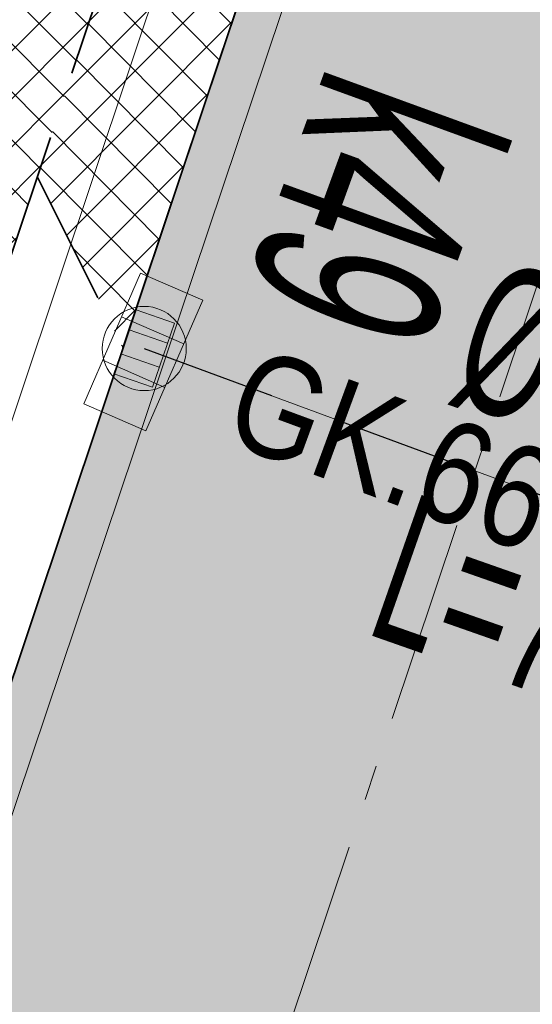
# Model space of a CAD drawing. Header units: metres. Extents: x 6599773 to 13199707, y 5688499 to 11377233.
# Tile 61 of 256: x 6599901.03 to 6599904.81, y 5688716.5 to 5688723.76. Entities that reach past the tile are written whole.
import ezdxf
from ezdxf.enums import TextEntityAlignment as Align

# ---------------------------------------------------------------- set-up
doc = ezdxf.new("R2010")
doc.units = ezdxf.units.M
doc.header["$MEASUREMENT"] = 0
for name, pattern in [('1', [0]), ('2_OTKJ', [2, 1.5, -0.5]), ('3_EGJE', [2.5, 1.5, -0.3700000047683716, 0.2600001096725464, -0.369999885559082]), ('BUG', [1.5, 1, -0.5]), ('BUW', [1.5, 1, -0.5])]:
    doc.linetypes.add(name, pattern=pattern)
doc.layers.get('0').update_dxf_attribs({"linetype": 'CONTINUOUS', "lineweight": 5})
for name, color, linetype, lineweight in [('_kd', 14, 'CONTINUOUS', 30), ('_KDPRZYKANALIK', 14, 'BUW', 30), ('_kolor chodnik', 50, '1', 0), ('_kolor zjazdy kostka', 7, '1', 0), ('_kolor ścieżka', 10, '1', 0), ('_kraweznik', 7, 'CONTINUOUS', 35), ('_kraweznik niski', 150, 'CONTINUOUS', 35), ('_obrzeze', 10, 'BUG', 35), ('_opiskd', 14, 'CONTINUOUS', 15), ('_os', 7, '3_EGJE', 13), ('OTK_L_0', 7, '2_OTKJ', 5), ('OTK_L_5', 7, 'CONTINUOUS', 5), ('P_SUK_T_1', 7, 'CONTINUOUS', 5), ('P_SUKP_E_T_0', 7, 'CONTINUOUS', 5), ('P_SUKP_L_0', 7, 'CONTINUOUS', 5)]:
    doc.layers.add(name, color=color, linetype=linetype, lineweight=lineweight)
doc.layers.add('_kolor jezdnia', color=7, linetype='1', lineweight=0, true_color=0x00dbdb)
doc.styles.add('opis', font='ARIALN.TTF', dxfattribs={"width": 0.7, "height": 1.1})
doc.styles.add('opis drzewa', font='ARIALN.TTF', dxfattribs={"width": 0.7, "height": 1.6})
doc.styles.add('STYL_ARIAL', font='ARIALN.TTF', dxfattribs={"width": 0.75, "oblique": 0.1})
pattern_1 = [(45, (0, 0), (-0.1767766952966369, 0.1767766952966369), []), (135, (0, 0), (-0.1767766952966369, -0.1767766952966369), [])]

# ---------------------------------------------------------------- blocks, each defined once
blk = doc.blocks.new('ergere')
at = {"layer": '_kd', "lineweight": 18}
for p, q in [((6591128.565092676, 5695242.152406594), (6591128.865092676, 5695242.152406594)), ((6591128.565092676, 5695241.964670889), (6591128.865092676, 5695241.964670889))]:
    blk.add_line(p, q, dxfattribs=at)
blk.add_lwpolyline([(6591128.565092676, 5695242.308538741), (6591128.865092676, 5695242.308538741), (6591128.865092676, 5695241.808538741), (6591128.565092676, 5695241.808538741)], close=True, dxfattribs=at)
blk.add_circle((6591128.715092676, 5695242.058538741), 0.31, dxfattribs=at)
blk = doc.blocks.new('509')
at = {"color": 0}
for p, q in [((-0.5, -0.25), (-0.5, 0.25)), ((-0.5, 0.25), (0.55, 0.25)), ((-0.15, 0.25), (-0.15, -0.25)), ((0.2, 0.25), (0.2, -0.25)), ((0.55, 0.25), (0.55, -0.25)), ((0.55, -0.25), (-0.5, -0.25))]:
    blk.add_line(p, q, dxfattribs=at)

msp = doc.modelspace()

# ---------------------------------------------------------------- hatches: boundary and pattern name
at = {"layer": '_kolor chodnik'}
h = msp.add_hatch(dxfattribs=at)
h.set_pattern_fill('ANSI37', color=256, scale=2)
h.set_pattern_definition(pattern_1)
h.paths.add_polyline_path([(6599849.938171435, 5688542.085872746), (6599852.232147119, 5688548.938742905), (6599853.573135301, 5688548.489851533), (6599853.827082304, 5688549.248475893), (6599851.793849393, 5688549.929093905), (6599849.895278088, 5688548.982823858), (6599847.823506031, 5688542.793750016)])
edge = h.paths.add_edge_path()
edge.add_line((6600018.106075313, 5689087.454911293), (6600022.42781917, 5689091.229234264))
edge.add_line((6600022.42781917, 5689091.229234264), (6600020.233254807, 5689093.742094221))
edge.add_line((6600020.233254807, 5689093.742094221), (6600017.159471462, 5689091.057656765))
edge.add_arc((6600023.275194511, 5689085.3851404), 8.341433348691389, 137.1531559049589, 148.8016577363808)
edge.add_line((6600016.140105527, 5689089.706021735), (6600018.106075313, 5689087.454911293))
h.paths.add_polyline_path([(6600038.501784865, 5689187.592294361), (6600037.906968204, 5689187.700586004), (6600037.63829624, 5689186.224843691), (6600038.240083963, 5689186.115282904)])
h.paths.add_polyline_path([(6600069.098302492, 5689360.276020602), (6600068.321239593, 5689360.413462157), (6600068.064048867, 5689358.936495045), (6600068.836639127, 5689358.799546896)])
h.paths.add_polyline_path([(6600082.393785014, 5689362.950258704), (6600082.941124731, 5689366.103121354), (6600081.481377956, 5689366.361351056), (6600080.923159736, 5689363.210828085)])
h.paths.add_polyline_path([(6600074.022236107, 5689388.065861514), (6600072.983907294, 5689388.249860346), (6600072.723374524, 5689386.77253894), (6600073.760538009, 5689386.588865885)])
h.paths.add_polyline_path([(6600105.613104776, 5689486.405659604), (6600106.749499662, 5689489.711933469), (6600105.298891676, 5689490.233346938), (6600104.143487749, 5689486.917306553)], flags=17)
h.paths.add_polyline_path([(6600132.519778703, 5689678.737346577), (6600131.761827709, 5689678.896110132), (6600131.444670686, 5689677.429261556), (6600132.212256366, 5689677.269208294)])
h.paths.add_polyline_path([(6600156.649397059, 5689798.7449027), (6600156.48800471, 5689797.958860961), (6600157.450195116, 5689797.757316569), (6600157.615023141, 5689798.542205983)])
h.paths.add_polyline_path([(6600189.055358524, 5689948.643107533), (6600187.902868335, 5689948.884512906), (6600187.600024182, 5689947.417400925), (6600188.748131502, 5689947.176379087)])
edge = h.paths.add_edge_path()
edge.add_line((6600204.459383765, 5690032.969035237), (6600204.153258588, 5690031.227801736))
edge.add_arc((6600202.328347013, 5690027.299936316), 4.331100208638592, 41.85300125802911, 65.08011549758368, ccw=False)
edge.add_arc((6600032.90393149, 5690051.979071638), 174.020003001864, 352.8070218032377, 353.495463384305)
edge.add_arc((6600202.372679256, 5690027.343587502), 5.999999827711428, 55.12102442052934, 69.64815978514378)
edge = h.paths.add_edge_path()
edge.add_line((6600205.046027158, 5690040.265402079), (6600204.972740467, 5690038.483452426))
edge.add_arc((6600203.986269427, 5690044.401803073), 5.999999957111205, 279.4630688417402, 294.9140560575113)
edge.add_line((6600206.513819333, 5690038.960158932), (6600206.607027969, 5690041.030672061))
edge.add_arc((6600203.986269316, 5690044.401803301), 4.270000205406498, 284.3702444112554, 307.86193139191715, ccw=False)
edge = h.paths.add_edge_path()
edge.add_arc((6600203.547470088, 5690044.558759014), 6.446878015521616, 324.4350091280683, 356.2013368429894, ccw=False)
edge.add_arc((6600203.986269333, 5690044.401803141), 6.00000007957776, 323.2169970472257, 357.4193489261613)
h.paths.add_polyline_path([(6600208.910055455, 5690121.713696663), (6600208.146285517, 5690121.748120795), (6600207.125602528, 5690121.794124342), (6600209.971605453, 5690121.665851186)])
edge = h.paths.add_edge_path()
edge.add_line((6600238.769818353, 5690481.648294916), (6600240.338176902, 5690490.873746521))
edge.add_line((6600240.338176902, 5690490.873746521), (6600241.251295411, 5690510.829461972))
edge.add_line((6600241.251295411, 5690510.829461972), (6600239.524022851, 5690510.928942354))
edge.add_line((6600239.524022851, 5690510.928942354), (6600238.633343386, 5690491.167757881))
edge.add_line((6600238.633343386, 5690491.167757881), (6600234.579716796, 5690467.661262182))
edge.add_line((6600234.579716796, 5690467.661262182), (6600234.449796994, 5690464.966873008))
edge.add_arc((6600242.443669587, 5690464.607462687), 8.00194818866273, 177.4256738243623, 268.2543056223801)
edge.add_line((6600242.199903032, 5690456.609228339), (6600242.216657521, 5690457.359274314))
edge.add_line((6600242.216657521, 5690457.359274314), (6600242.305257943, 5690458.836738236))
edge.add_arc((6600242.444504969, 5690464.607952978), 5.772894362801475, 177.0298084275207, 268.6178439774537, ccw=False)
edge.add_line((6600236.679365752, 5690464.907083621), (6600236.951876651, 5690470.95443634))
edge.add_line((6600236.951876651, 5690470.95443634), (6600238.150786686, 5690478.210832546))
edge.add_line((6600238.150786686, 5690478.210832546), (6600238.769818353, 5690481.648294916))
h.paths.add_polyline_path([(6600238.769818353, 5690481.648294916), (6600238.150786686, 5690478.210832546), (6600239.670056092, 5690477.930590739), (6600240.266710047, 5690481.376366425)], flags=17)
edge = h.paths.add_edge_path()
edge.add_line((6600223.366500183, 5690460.339976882), (6600223.276803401, 5690457.948865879))
edge.add_arc((6600221.105749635, 5690465.64864014), 7.999999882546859, 285.7465040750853, 299.8464885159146)
edge.add_line((6600225.08717264, 5690458.709744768), (6600225.240084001, 5690461.623695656))
edge.add_arc((6600221.105749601, 5690465.648640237), 5.769999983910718, 293.06724420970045, 315.7681070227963, ccw=False)
edge = h.paths.add_edge_path()
edge.add_arc((6600220.025145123, 5690444.676291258), 5.77000016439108, 37.996647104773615, 59.94382588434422, ccw=False)
edge.add_line((6600224.572175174, 5690448.22839199), (6600224.817793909, 5690451.081798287))
edge.add_arc((6600220.025145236, 5690444.676291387), 7.999999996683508, 53.19588653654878, 68.15166733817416)
edge.add_line((6600223.00235276, 5690452.101669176), (6600222.91504296, 5690449.670427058))
edge = h.paths.add_edge_path()
edge.add_arc((6600221.105749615, 5690465.648640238), 7.999999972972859, 328.0222308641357, 357.0132597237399)
edge.add_line((6600229.094882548, 5690465.23180147), (6600229.218816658, 5690467.593604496))
edge.add_line((6600229.218816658, 5690467.593604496), (6600228.218919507, 5690467.645774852))
edge.add_line((6600228.218919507, 5690467.645774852), (6600227.891778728, 5690461.411918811))
h.paths.add_polyline_path([(6600200.980142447, 5690012.236744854), (6600202.31727834, 5690011.956662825), (6600202.522293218, 5690012.935421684), (6600201.182321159, 5690013.216097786)])
h.paths.add_polyline_path([(6600196.457878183, 5689983.98337835), (6600195.202332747, 5689984.246370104), (6600194.899091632, 5689982.777335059), (6600196.150355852, 5689982.515240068)])
edge = h.paths.add_edge_path()
edge.add_line((6600112.305909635, 5689517.99101877), (6600112.691041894, 5689519.807934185))
edge.add_line((6600112.691041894, 5689519.807934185), (6600113.245521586, 5689522.423769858))
edge.add_line((6600113.245521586, 5689522.423769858), (6600111.553124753, 5689522.782507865))
edge.add_line((6600111.553124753, 5689522.782507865), (6600107.405864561, 5689503.217226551))
edge.add_line((6600107.405864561, 5689503.217226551), (6600099.494506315, 5689480.361667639))
edge.add_line((6600099.494506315, 5689480.361667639), (6600099.182814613, 5689478.891218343))
edge.add_arc((6600107.008997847, 5689477.232359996), 8.000059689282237, 168.0325629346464, 257.7529108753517)
edge.add_line((6600105.311960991, 5689469.414366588), (6600105.784990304, 5689471.593619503))
edge.add_arc((6600107.008927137, 5689477.232314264), 5.769999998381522, 168.0321375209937, 257.7533362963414, ccw=False)
edge.add_line((6600101.364343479, 5689478.42879883), (6600101.647245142, 5689479.76342708))
edge.add_line((6600101.647245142, 5689479.76342708), (6600104.143487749, 5689486.917306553))
edge.add_line((6600104.143487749, 5689486.917306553), (6600105.298891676, 5689490.233346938))
edge.add_line((6600105.298891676, 5689490.233346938), (6600108.240043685, 5689498.809726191))
edge.add_line((6600108.240043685, 5689498.809726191), (6600112.305909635, 5689517.99101877))
h.paths.add_polyline_path([(6600136.009573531, 5689645.499114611), (6600138.333647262, 5689645.012304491), (6600138.661671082, 5689646.578318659), (6600134.869459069, 5689647.372651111)])
at = {"layer": '_kolor jezdnia'}
h = msp.add_hatch(dxfattribs=at)
h.set_pattern_fill('ANSI37', color=256, scale=2.2)
h.set_pattern_definition([(311.9999999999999, (0, 0), (0.2043648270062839, 0.1840109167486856), []), (41.99999999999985, (0, 0), (-0.1840109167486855, 0.2043648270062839), [])])
edge = h.paths.add_edge_path()
edge.add_line((6599833.066047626, 5688539.933393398), (6599850.649511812, 5688527.983462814))
edge.add_arc((6599857.337592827, 5688536.653968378), 10.95025544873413, 169.5012687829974, 232.3548431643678, ccw=False)
edge.add_arc((6599858.085851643, 5688536.618142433), 11.69295282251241, 162.2507788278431, 169.9967502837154, ccw=False)
edge.add_line((6599846.949484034, 5688540.182754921), (6599847.823506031, 5688542.793750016))
edge.add_line((6599847.823506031, 5688542.793750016), (6599849.895278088, 5688548.982823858))
edge.add_line((6599849.895278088, 5688548.982823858), (6599852.434748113, 5688556.56906746))
edge.add_line((6599852.434748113, 5688556.56906746), (6599928.48625871, 5688783.760284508))
edge.add_line((6599928.48625871, 5688783.760284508), (6599931.025728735, 5688791.34652811))
edge.add_line((6599931.025728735, 5688791.34652811), (6599996.657773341, 5688987.411326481))
edge.add_line((6599996.657773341, 5688987.411326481), (6599999.197243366, 5688994.997570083))
edge.add_line((6599999.197243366, 5688994.997570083), (6600021.930100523, 5689062.908193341))
edge.add_line((6600021.930100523, 5689062.908193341), (6600017.620224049, 5689067.371531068))
edge.add_line((6600017.620224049, 5689067.371531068), (6600016.714558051, 5689064.654078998))
edge.add_line((6600016.714558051, 5689064.654078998), (6600012.423620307, 5689051.835617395))
edge.add_line((6600012.423620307, 5689051.835617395), (6600009.884150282, 5689044.249373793))
edge.add_line((6600009.884150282, 5689044.249373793), (6599977.53516164, 5688947.612159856))
edge.add_line((6599977.53516164, 5688947.612159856), (6599974.995691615, 5688940.025916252))
edge.add_line((6599974.995691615, 5688940.025916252), (6599942.096912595, 5688841.746295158))
edge.add_line((6599942.096912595, 5688841.746295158), (6599939.557442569, 5688834.160051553))
edge.add_line((6599939.557442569, 5688834.160051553), (6599882.679288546, 5688664.246042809))
edge.add_line((6599882.679288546, 5688664.246042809), (6599880.139818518, 5688656.659799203))
edge.add_line((6599880.139818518, 5688656.659799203), (6599852.464543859, 5688573.984527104))
edge.add_line((6599852.464543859, 5688573.984527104), (6599842.470137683, 5688544.127903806))
edge.add_arc((6599835.706422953, 5688546.652910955), 7.219660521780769, 248.54809133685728, 339.52856074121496, ccw=False)
h.paths.add_polyline_path([(6600044.653202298, 5689172.271628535), (6600046.276244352, 5689181.431901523), (6600047.759199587, 5689189.801539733), (6600051.0603021, 5689208.432603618), (6600052.368792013, 5689215.817578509), (6600054.808584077, 5689229.587499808), (6600056.11707399, 5689236.972474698), (6600057.346666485, 5689243.912161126), (6600058.655146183, 5689251.297078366), (6600058.831439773, 5689252.292060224), (6600060.098987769, 5689259.445963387), (6600060.139929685, 5689259.677035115), (6600061.407468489, 5689266.830886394), (6600072.329030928, 5689328.470998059), (6600073.637511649, 5689335.855921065), (6600077.337304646, 5689356.73715072), (6600078.820259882, 5689365.106788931), (6600081.142794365, 5689378.214921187), (6600082.53851694, 5689386.092227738), (6600095.187867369, 5689457.483787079), (6600091.082877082, 5689465.8405575), (6600089.043088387, 5689454.328211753), (6600087.870641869, 5689447.711051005), (6600087.560133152, 5689445.958573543), (6600086.562151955, 5689440.326076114), (6600082.433200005, 5689417.022719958), (6600080.95024477, 5689408.65308175), (6600077.202698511, 5689387.502337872), (6600075.719743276, 5689379.132699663), (6600073.469199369, 5689366.430874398), (6600071.986244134, 5689358.061236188), (6600069.986864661, 5689346.776955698), (6600068.591142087, 5689338.899649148), (6600065.559290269, 5689321.78820693), (6600064.163567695, 5689313.91090038), (6600059.719426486, 5689288.828650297), (6600058.323703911, 5689280.951343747), (6600057.563846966, 5689276.662793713), (6600056.168124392, 5689268.785487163), (6600054.804920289, 5689261.091711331), (6600053.409197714, 5689253.214404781), (6600053.264817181, 5689252.399536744), (6600051.869094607, 5689244.522230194), (6600051.183555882, 5689240.653124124), (6600049.787833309, 5689232.775817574), (6600046.593849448, 5689214.749319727), (6600045.198126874, 5689206.872013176), (6600044.41754409, 5689202.466488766), (6600042.934588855, 5689194.096850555), (6600036.429952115, 5689157.38538759), (6600034.94699688, 5689149.01574938), (6600030.579776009, 5689124.367629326), (6600027.529365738, 5689107.151445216), (6600024.895072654, 5689094.014582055), (6600030.583685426, 5689094.264316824), (6600032.945013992, 5689106.191885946), (6600043.170247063, 5689163.901990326)])
edge = h.paths.add_edge_path()
edge.add_line((6600111.106812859, 5689535.144351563), (6600111.256844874, 5689535.85214863))
edge.add_line((6600111.256844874, 5689535.85214863), (6600112.915748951, 5689543.678261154))
edge.add_line((6600112.915748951, 5689543.678261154), (6600117.304772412, 5689564.384094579))
edge.add_line((6600117.304772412, 5689564.384094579), (6600119.067357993, 5689572.699339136))
edge.add_line((6600119.067357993, 5689572.699339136), (6600120.087667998, 5689577.512794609))
edge.add_line((6600120.087667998, 5689577.512794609), (6600121.64289057, 5689584.849775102))
edge.add_line((6600121.64289057, 5689584.849775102), (6600128.436769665, 5689616.900852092))
edge.add_line((6600128.436769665, 5689616.900852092), (6600129.991992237, 5689624.237832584))
edge.add_line((6600129.991992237, 5689624.237832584), (6600132.660554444, 5689636.827148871))
edge.add_line((6600132.660554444, 5689636.827148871), (6600133.208838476, 5689639.444704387))
edge.add_line((6600133.208838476, 5689639.444704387), (6600134.848957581, 5689647.274775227))
edge.add_line((6600134.848957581, 5689647.274775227), (6600138.97649476, 5689666.979995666))
edge.add_line((6600138.97649476, 5689666.979995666), (6600140.51410642, 5689674.320687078))
edge.add_line((6600140.51410642, 5689674.320687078), (6600145.209128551, 5689696.735129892))
edge.add_line((6600145.209128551, 5689696.735129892), (6600146.746740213, 5689704.075821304))
edge.add_line((6600146.746740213, 5689704.075821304), (6600151.462308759, 5689726.588354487))
edge.add_line((6600151.462308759, 5689726.588354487), (6600152.999920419, 5689733.929045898))
edge.add_line((6600152.999920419, 5689733.929045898), (6600155.244070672, 5689744.642813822))
edge.add_line((6600155.244070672, 5689744.642813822), (6600156.781682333, 5689751.983505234))
edge.add_line((6600156.781682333, 5689751.983505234), (6600161.635515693, 5689775.156126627))
edge.add_line((6600161.635515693, 5689775.156126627), (6600163.378142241, 5689783.475576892))
edge.add_line((6600163.378142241, 5689783.475576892), (6600163.850769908, 5689785.731942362))
edge.add_line((6600163.850769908, 5689785.731942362), (6600167.028500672, 5689800.90270461))
edge.add_line((6600167.028500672, 5689800.90270461), (6600179.490888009, 5689860.399222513))
edge.add_line((6600179.490888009, 5689860.399222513), (6600181.233514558, 5689868.718672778))
edge.add_line((6600181.233514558, 5689868.718672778), (6600181.84713393, 5689871.648144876))
edge.add_line((6600181.84713393, 5689871.648144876), (6600183.38474559, 5689878.988836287))
edge.add_line((6600183.38474559, 5689878.988836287), (6600184.935818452, 5689886.393792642))
edge.add_line((6600184.935818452, 5689886.393792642), (6600186.575937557, 5689894.223863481))
edge.add_line((6600186.575937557, 5689894.223863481), (6600194.051338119, 5689929.912074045))
edge.add_line((6600194.051338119, 5689929.912074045), (6600195.691457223, 5689937.742144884))
edge.add_line((6600195.691457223, 5689937.742144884), (6600202.915799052, 5689972.231779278))
edge.add_line((6600202.915799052, 5689972.231779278), (6600204.555918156, 5689980.061850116))
edge.add_line((6600204.555918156, 5689980.061850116), (6600206.062781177, 5689987.255744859))
edge.add_line((6600206.062781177, 5689987.255744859), (6600207.702900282, 5689995.085815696))
edge.add_line((6600207.702900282, 5689995.085815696), (6600210.232559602, 5690007.162628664))
edge.add_line((6600210.232559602, 5690007.162628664), (6600211.694938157, 5690014.144150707))
edge.add_arc((6600028.177652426, 5690052.584442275), 187.5000004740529, 348.1696294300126, 357.4195276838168)
edge.add_line((6600215.487522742, 5690044.142720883), (6600208.310270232, 5690026.480446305))
edge.add_arc((6600032.903933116, 5690051.97907145), 177.2500013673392, 348.1696294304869, 351.7289130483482, ccw=False)
edge.add_line((6600206.38894146, 5690015.640182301), (6600205.966941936, 5690013.625519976))
edge.add_line((6600205.966941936, 5690013.625519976), (6600204.326822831, 5690005.795449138))
edge.add_line((6600204.326822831, 5690005.795449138), (6600197.076961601, 5689971.183982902))
edge.add_line((6600197.076961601, 5689971.183982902), (6600195.334335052, 5689962.864532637))
edge.add_line((6600195.334335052, 5689962.864532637), (6600193.44722506, 5689953.855305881))
edge.add_line((6600193.44722506, 5689953.855305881), (6600191.909227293, 5689946.512771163))
edge.add_line((6600191.909227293, 5689946.512771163), (6600185.49684423, 5689915.899498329))
edge.add_line((6600185.49684423, 5689915.899498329), (6600183.856521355, 5689908.068454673))
edge.add_line((6600183.856521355, 5689908.068454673), (6600182.066605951, 5689899.523243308))
edge.add_line((6600182.066605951, 5689899.523243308), (6600180.32407057, 5689891.204228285))
edge.add_line((6600180.32407057, 5689891.204228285), (6600174.320344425, 5689862.541919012))
edge.add_line((6600174.320344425, 5689862.541919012), (6600172.577809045, 5689854.222903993))
edge.add_line((6600172.577809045, 5689854.222903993), (6600163.663810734, 5689811.666703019))
edge.add_line((6600163.663810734, 5689811.666703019), (6600162.023782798, 5689803.837067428))
edge.add_line((6600162.023782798, 5689803.837067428), (6600160.924220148, 5689798.587659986))
edge.add_line((6600160.924220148, 5689798.587659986), (6600159.279208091, 5689790.734229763))
edge.add_line((6600159.279208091, 5689790.734229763), (6600157.107250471, 5689780.365115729))
edge.add_line((6600157.107250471, 5689780.365115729), (6600155.462238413, 5689772.511685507))
edge.add_line((6600155.462238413, 5689772.511685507), (6600153.380318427, 5689762.572418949))
edge.add_line((6600153.380318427, 5689762.572418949), (6600151.735124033, 5689754.718118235))
edge.add_line((6600151.735124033, 5689754.718118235), (6600148.586504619, 5689739.686336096))
edge.add_line((6600148.586504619, 5689739.686336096), (6600146.885007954, 5689731.563243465))
edge.add_line((6600146.885007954, 5689731.563243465), (6600141.75088822, 5689707.052510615))
edge.add_line((6600141.75088822, 5689707.052510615), (6600140.110896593, 5689699.223048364))
edge.add_line((6600140.110896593, 5689699.223048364), (6600133.483561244, 5689667.583574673))
edge.add_line((6600133.483561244, 5689667.583574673), (6600131.860394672, 5689659.834436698))
edge.add_line((6600131.860394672, 5689659.834436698), (6600131.740984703, 5689659.26436315))
edge.add_line((6600131.740984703, 5689659.26436315), (6600130.117814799, 5689651.515209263))
edge.add_line((6600130.117814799, 5689651.515209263), (6600127.278733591, 5689637.961189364))
edge.add_line((6600127.278733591, 5689637.961189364), (6600126.924568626, 5689636.290366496))
edge.add_line((6600126.924568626, 5689636.290366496), (6600125.166244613, 5689627.995226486))
edge.add_line((6600125.166244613, 5689627.995226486), (6600118.009503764, 5689594.232298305))
edge.add_line((6600118.009503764, 5689594.232298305), (6600116.251179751, 5689585.937158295))
edge.add_line((6600116.251179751, 5689585.937158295), (6600113.665314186, 5689573.737975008))
edge.add_line((6600113.665314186, 5689573.737975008), (6600111.898534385, 5689565.402943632))
edge.add_line((6600111.898534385, 5689565.402943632), (6600104.889982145, 5689532.33911599))
edge.add_line((6600104.889982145, 5689532.33911599), (6600103.226635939, 5689524.492047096))
edge.add_line((6600103.226635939, 5689524.492047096), (6600096.623876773, 5689493.342605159))
edge.add_line((6600096.623876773, 5689493.342605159), (6600094.968986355, 5689485.53542763))
edge.add_line((6600094.968986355, 5689485.53542763), (6600094.300101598, 5689482.379870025))
edge.add_line((6600094.300101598, 5689482.379870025), (6600099.182814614, 5689478.891218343))
edge.add_line((6600099.182814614, 5689478.891218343), (6600099.494506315, 5689480.361667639))
edge.add_line((6600099.494506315, 5689480.361667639), (6600111.106812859, 5689535.144351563))
edge = h.paths.add_edge_path()
edge.add_arc((6600239.213891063, 5690851.4003676), 10.0000000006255, -2.8342403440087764, 76.13703556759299, ccw=False)
edge.add_line((6600249.201658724, 5690850.905901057), (6600249.082723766, 5690848.503524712))
edge.add_line((6600249.082723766, 5690848.503524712), (6600247.016487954, 5690806.767468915))
edge.add_line((6600247.016487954, 5690806.767468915), (6600246.092398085, 5690789.152178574))
edge.add_line((6600246.092398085, 5690789.152178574), (6600233.768116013, 5690572.015170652))
edge.add_line((6600233.768116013, 5690572.015170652), (6600228.959056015, 5690465.29620206))
edge.add_line((6600228.959056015, 5690465.29620206), (6600234.588724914, 5690465.017134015))
edge.add_line((6600234.588724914, 5690465.017134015), (6600239.26254019, 5690571.767576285))
edge.add_line((6600239.26254019, 5690571.767576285), (6600252.505038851, 5690806.400146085))
edge.add_line((6600252.505038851, 5690806.400146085), (6600254.569211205, 5690848.094521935))
edge.add_arc((6600262.559425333, 5690847.6989487), 7.999999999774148, 76.13703557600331, 177.1657596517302, ccw=False)
edge.add_line((6600264.476229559, 5690855.465921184), (6600241.609896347, 5690861.109083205))
edge = h.paths.add_edge_path()
edge.add_line((6600250.031475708, 5690451.625307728), (6600250.231741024, 5690455.772579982))
edge.add_line((6600250.231741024, 5690455.772579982), (6600246.257763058, 5690456.417303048))
edge.add_line((6600246.257763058, 5690456.417303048), (6600242.171761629, 5690456.61060902))
edge.add_arc((6600242.563100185, 5690464.586983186), 7.985968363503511, 176.9123644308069, 267.1911945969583, ccw=False)
edge.add_line((6600234.588724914, 5690465.017134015), (6600228.959056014, 5690465.29620206))
edge.add_arc((6600220.965133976, 5690465.657286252), 8.002072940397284, 267.8289300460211, 357.413716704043, ccw=False)
edge.add_line((6600220.661989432, 5690457.660957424), (6600212.406915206, 5690458.119572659))
edge.add_line((6600212.406915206, 5690458.119572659), (6600208.431872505, 5690457.817501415))
edge.add_line((6600208.431872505, 5690457.817501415), (6600208.233912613, 5690454.548331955))
edge.add_line((6600208.233912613, 5690454.548331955), (6600212.129565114, 5690453.127270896))
edge.add_line((6600212.129565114, 5690453.127270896), (6600218.640548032, 5690452.76554962))
edge.add_line((6600218.640548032, 5690452.76554962), (6600216.486747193, 5690452.885205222))
edge.add_line((6600216.486747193, 5690452.885205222), (6600220.46890539, 5690452.663974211))
edge.add_arc((6600220.025145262, 5690444.676291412), 7.999999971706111, -0.3386579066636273, 86.8201700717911, ccw=False)
edge.add_line((6600228.025005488, 5690444.629006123), (6600227.803602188, 5690439.649256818))
edge.add_line((6600227.803602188, 5690439.649256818), (6600226.885525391, 5690435.936828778))
edge.add_line((6600226.885525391, 5690435.936828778), (6600225.534849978, 5690405.967249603))
edge.add_line((6600225.534849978, 5690405.967249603), (6600226.115199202, 5690402.187514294))
edge.add_line((6600226.115199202, 5690402.187514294), (6600213.445139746, 5690121.008786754))
edge.add_line((6600213.445139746, 5690121.008786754), (6600213.352800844, 5690118.960058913))
edge.add_line((6600213.352800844, 5690118.960058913), (6600209.980184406, 5690044.131649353))
edge.add_arc((6600203.986269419, 5690044.401803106), 5.999999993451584, 257.4162346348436, 357.41934921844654, ccw=False)
edge.add_line((6600202.679069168, 5690038.545931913), (6600201.589735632, 5690033.666039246))
edge.add_line((6600201.589735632, 5690033.666039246), (6600203.67987942, 5690033.199458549))
edge.add_arc((6600202.372679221, 5690027.343587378), 5.999999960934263, -8.27108729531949, 77.41623506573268, ccw=False)
edge.add_line((6600208.310270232, 5690026.480446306), (6600215.487522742, 5690044.142720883))
edge.add_line((6600215.487522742, 5690044.142720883), (6600216.199687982, 5690059.944661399))
edge.add_line((6600216.199687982, 5690059.944661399), (6600216.537356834, 5690067.437056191))
edge.add_line((6600216.537356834, 5690067.437056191), (6600223.893528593, 5690230.66011469))
edge.add_line((6600223.893528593, 5690230.66011469), (6600224.231197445, 5690238.152509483))
edge.add_line((6600224.231197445, 5690238.152509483), (6600233.507835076, 5690443.987992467))
edge.add_arc((6600241.499722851, 5690443.627812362), 7.999999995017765, 87.29208981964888, 177.4195277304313, ccw=False)
edge.add_line((6600241.877677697, 5690451.618879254), (6600246.021541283, 5690451.422886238))
edge.add_line((6600246.021541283, 5690451.422886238), (6600246.427694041, 5690451.443388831))
edge.add_line((6600246.427694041, 5690451.443388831), (6600246.793970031, 5690451.461878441))
edge.add_line((6600246.793970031, 5690451.461878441), (6600250.031475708, 5690451.625307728))
edge = h.paths.add_edge_path()
edge.add_line((6600007.33756506, 5689086.20374581), (6600006.980466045, 5689080.740822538))
edge.add_line((6600006.980466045, 5689080.740822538), (6600007.229745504, 5689080.720859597))
edge.add_line((6600007.229745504, 5689080.720859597), (6600008.093335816, 5689080.601653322))
edge.add_line((6600008.093335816, 5689080.601653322), (6600008.702681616, 5689080.53831051))
edge.add_arc((6600008.140193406, 5689070.554142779), 9.999999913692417, -18.557800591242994, 86.77547804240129, ccw=False)
edge.add_line((6600017.620224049, 5689067.371531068), (6600021.930100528, 5689062.908193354))
edge.add_arc((6599734.83819726, 5689159.011261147), 302.7499967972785, 341.4922000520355, 343.8640860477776)
edge.add_arc((6600034.895369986, 5689072.315877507), 9.581213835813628, 98.63328270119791, 164.5273290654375, ccw=False)
edge.add_line((6600033.457137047, 5689081.788529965), (6600033.832640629, 5689081.798737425))
edge.add_line((6600033.832640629, 5689081.798737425), (6600034.422462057, 5689082.05700874))
edge.add_line((6600034.422462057, 5689082.05700874), (6600036.833623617, 5689082.139040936))
edge.add_line((6600036.833623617, 5689082.139040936), (6600036.730225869, 5689087.148851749))
edge.add_line((6600036.730225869, 5689087.148851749), (6600036.579860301, 5689087.134303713))
edge.add_arc((6600036.479565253, 5689093.136286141), 6.002820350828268, 169.1687651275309, 270.9573417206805, ccw=False)
edge.add_line((6600030.583685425, 5689094.264316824), (6600024.895072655, 5689094.014582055))
edge.add_arc((6600015.200558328, 5689096.162123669), 9.929528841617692, 271.0943432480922, 347.5094668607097, ccw=False)
edge.add_arc((6600014.909438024, 5689089.646776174), 3.446070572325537, 264.4236009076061, 278.0194998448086, ccw=False)
edge.add_line((6600014.574573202, 5689086.217014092), (6600014.299554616, 5689086.232508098))
edge.add_line((6600014.299554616, 5689086.232508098), (6600010.474232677, 5689086.448019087))
edge.add_line((6600010.474232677, 5689086.448019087), (6600007.33756506, 5689086.20374581))
edge = h.paths.add_edge_path()
edge.add_line((6600105.490725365, 5689463.953528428), (6600106.927559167, 5689464.047234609))
edge.add_line((6600106.927559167, 5689464.047234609), (6600107.835, 5689468.66))
edge.add_line((6600107.835, 5689468.66), (6600105.311960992, 5689469.414366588))
edge.add_arc((6600107.008997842, 5689477.232359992), 8.000059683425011, 168.0325628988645, 257.7529109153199, ccw=False)
edge.add_line((6600099.182814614, 5689478.891218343), (6600094.300101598, 5689482.379870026))
edge.add_arc((6600586.245114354, 5689378.10423892), 502.8750369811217, 168.032376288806, 169.9522165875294)
edge.add_line((6600091.082877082, 5689465.8405575), (6600095.187867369, 5689457.483787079))
edge.add_arc((6600103.06517392, 5689456.088064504), 8.000000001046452, 77.7533362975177, 169.9524553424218, ccw=False)
edge.add_line((6600104.762140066, 5689463.906012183), (6600105.490725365, 5689463.953528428))
at = {"layer": '_kolor zjazdy kostka'}
h = msp.add_hatch(dxfattribs=at)
h.set_pattern_fill('ANSI37', color=256, scale=2)
h.set_pattern_definition(pattern_1)
h.paths.add_polyline_path([(6600244.137440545, 5690813.934732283), (6600242.369522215, 5690814.022127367), (6600242.097568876, 5690808.528921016), (6600243.865482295, 5690808.44142671)])
h.paths.add_polyline_path([(6600247.012128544, 5690806.679412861), (6600247.44273645, 5690815.377295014), (6600247.393289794, 5690814.378518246), (6600247.113277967, 5690808.722537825)])
h.paths.add_polyline_path([(6600242.297085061, 5690788.088808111), (6600240.958726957, 5690788.155683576), (6600240.648818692, 5690782.664569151), (6600241.987258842, 5690782.599147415)])
h.paths.add_polyline_path([(6600245.558275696, 5690780.919298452), (6600246.037231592, 5690789.405686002), (6600244.985820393, 5690788.453468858), (6600244.612601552, 5690781.981345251)])
h.paths.add_polyline_path([(6600241.348405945, 5690723.711515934), (6600242.272017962, 5690722.691689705), (6600242.749709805, 5690731.155680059), (6600241.698138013, 5690730.203317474), (6600241.472690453, 5690726.27550499)])
h.paths.add_polyline_path([(6600225.772794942, 5690394.589141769), (6600224.731429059, 5690393.637598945), (6600224.461246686, 5690387.644646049), (6600225.412923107, 5690386.603142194)])
h.paths.add_polyline_path([(6600223.012390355, 5690333.280720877), (6600223.372595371, 5690341.272607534), (6600222.32835346, 5690340.318436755), (6600222.058239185, 5690334.324941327)])
h.paths.add_polyline_path([(6600215.496388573, 5690166.390602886), (6600215.856593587, 5690174.382489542), (6600214.812834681, 5690173.428760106), (6600214.542018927, 5690167.435062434)])
h.paths.add_polyline_path([(6600212.446537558, 5690121.053392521), (6600213.399499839, 5690120.010473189), (6600213.788744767, 5690128.503024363), (6600212.745135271, 5690127.54943145)])
h.paths.add_polyline_path([(6600209.977420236, 5690121.665589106), (6600210.225142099, 5690127.162117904), (6600207.346107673, 5690127.291879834), (6600207.119593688, 5690121.794395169)])
h.paths.add_polyline_path([(6600207.950178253, 5690070.725854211), (6600204.880846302, 5690070.828947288), (6600204.643784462, 5690065.333808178), (6600207.702521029, 5690065.204598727)])
h.paths.add_polyline_path([(6600200.981479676, 5690012.236464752), (6600199.969248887, 5690007.339980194), (6600201.282587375, 5690007.064882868), (6600202.31726072, 5690011.956666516)])
h.paths.add_polyline_path([(6600193.613960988, 5689970.406358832), (6600192.398010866, 5689970.660657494), (6600191.286205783, 5689965.274578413), (6600192.486379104, 5689965.023185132)])
h.paths.add_polyline_path([(6600189.061271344, 5689948.671423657), (6600189.984133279, 5689953.050774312), (6600188.818902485, 5689953.32186217), (6600187.908781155, 5689948.91282903)])
h.paths.add_polyline_path([(6600180.976201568, 5689915.317449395), (6600179.952861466, 5689910.421322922), (6600181.008474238, 5689910.200199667), (6600182.033843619, 5689915.09540201)])
h.paths.add_polyline_path([(6600176.508279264, 5689893.538690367), (6600177.476023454, 5689893.335973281), (6600178.603605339, 5689898.719146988), (6600177.636002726, 5689898.922290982)])
h.paths.add_polyline_path([(6600179.28182965, 5689859.401159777), (6600180.522246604, 5689860.211927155), (6600181.057490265, 5689860.561775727), (6600183.598022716, 5689860.029600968), (6600184.726606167, 5689865.412570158), (6600182.186324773, 5689865.943033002), (6600181.604764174, 5689866.832779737), (6600181.024456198, 5689867.720610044)])
h.paths.add_polyline_path([(6600160.20081012, 5689810.862606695), (6600159.232772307, 5689811.065842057), (6600158.207991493, 5689806.171529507), (6600159.17573568, 5689805.968812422)])
h.paths.add_polyline_path([(6600156.493917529, 5689797.987177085), (6600155.463416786, 5689793.068691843), (6600156.431160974, 5689792.865974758), (6600157.461419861, 5689797.784520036)])
edge = h.paths.add_edge_path()
edge.add_arc((6600173.111981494, 5689800.679690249), 5.999999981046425, 204.6731153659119, 239.5411154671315, ccw=False)
edge.add_arc((6600173.162096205, 5689800.685330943), 6.047914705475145, 168.3203586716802, 204.5234866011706, ccw=False)
edge.add_line((6600167.239404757, 5689801.909666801), (6600163.65166784, 5689784.781499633))
edge.add_arc((6600169.524220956, 5689783.551410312), 5.999999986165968, 139.2146049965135, 168.1696294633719, ccw=False)
edge.add_arc((6600169.524220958, 5689783.551410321), 5.999999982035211, 96.80962310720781, 139.2146050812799, ccw=False)
edge.add_line((6600168.81279652, 5689789.509083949), (6600170.070461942, 5689795.507731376))
h.paths.add_polyline_path([(6600163.526364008, 5689776.866746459), (6600166.051243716, 5689776.337874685), (6600167.179826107, 5689781.720838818), (6600164.653945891, 5689782.24992016), (6600163.941148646, 5689783.340449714), (6600163.493329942, 5689784.025580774), (6600161.750703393, 5689775.706130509), (6600162.438017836, 5689776.155376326)])
h.paths.add_polyline_path([(6600152.614191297, 5689774.643430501), (6600153.639138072, 5689779.536616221), (6600152.646757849, 5689779.74492896), (6600151.646447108, 5689774.846147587)])
h.paths.add_polyline_path([(6600150.121074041, 5689767.466820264), (6600148.177624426, 5689758.167954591), (6600149.115997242, 5689757.971390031), (6600151.066362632, 5689767.268392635)])
h.paths.add_polyline_path([(6600142.970741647, 5689739.332500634), (6600141.888449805, 5689734.142420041), (6600144.036614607, 5689733.695518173), (6600145.123068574, 5689738.882330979)])
h.paths.add_polyline_path([(6600136.256357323, 5689701.052153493), (6600137.154085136, 5689700.864096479), (6600138.287960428, 5689706.274871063), (6600137.38649247, 5689706.464182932)])
h.paths.add_polyline_path([(6600130.081494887, 5689667.099389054), (6600129.212847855, 5689667.281639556), (6600128.083282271, 5689661.898895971), (6600128.953953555, 5689661.716447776)])
h.paths.add_polyline_path([(6600128.397394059, 5689659.030340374), (6600127.554144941, 5689659.207226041), (6600126.493408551, 5689653.810049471), (6600127.269860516, 5689653.647397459)])
h.paths.add_polyline_path([(6600134.990411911, 5689640.633636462), (6600137.30714639, 5689640.148363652), (6600138.339560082, 5689645.040620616), (6600136.015486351, 5689645.500958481), (6600135.435178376, 5689646.388788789), (6600134.8548704, 5689647.276619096), (6600133.214751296, 5689639.446548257), (6600134.102581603, 5689640.026856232)])
h.paths.add_polyline_path([(6600122.164164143, 5689634.294831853), (6600121.024067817, 5689628.914244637), (6600122.015114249, 5689628.705875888), (6600123.155614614, 5689634.086346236)])
h.paths.add_polyline_path([(6600114.542075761, 5689593.450769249), (6600113.493359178, 5689593.398339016), (6600112.364315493, 5689588.045694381), (6600113.29076438, 5689587.547532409)])
h.paths.add_polyline_path([(6600110.194543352, 5689572.941097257), (6600109.207819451, 5689573.148880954), (6600108.06771793, 5689567.768269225), (6600109.050143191, 5689567.53521504)])
h.paths.add_polyline_path([(6600119.083213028, 5689565.540446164), (6600119.089125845, 5689565.542290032), (6600121.462438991, 5689565.065690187), (6600122.598093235, 5689570.447168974), (6600120.229622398, 5689570.949214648), (6600119.651446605, 5689571.8119627), (6600119.073270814, 5689572.72765526), (6600117.310757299, 5689564.412754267)])
h.paths.add_polyline_path([(6600101.698666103, 5689532.937884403), (6600100.730666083, 5689533.141679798), (6600099.694214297, 5689528.250234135), (6600100.669121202, 5689528.045267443)])
h.paths.add_polyline_path([(6600094.06402112, 5689496.827028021), (6600093.080194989, 5689497.033910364), (6600092.036590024, 5689492.143967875), (6600093.038865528, 5689491.933250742)])
h.paths.add_polyline_path([(6600083.709836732, 5689453.749808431), (6600082.738586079, 5689448.336231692), (6600084.647281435, 5689448.027407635), (6600085.606840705, 5689453.416583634)])
h.paths.add_polyline_path([(6600084.434394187, 5689446.825895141), (6600083.731191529, 5689446.921126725), (6600082.928047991, 5689442.491821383), (6600083.649300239, 5689442.394910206)])
h.paths.add_polyline_path([(6600078.04194071, 5689410.721110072), (6600078.996952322, 5689416.137564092), (6600078.0548333, 5689416.304853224), (6600077.111232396, 5689410.886043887)])
h.paths.add_polyline_path([(6600072.911565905, 5689386.768652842), (6600071.96046622, 5689381.312635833), (6600072.800073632, 5689381.163221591), (6600073.76645083, 5689386.590709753)])
h.paths.add_polyline_path([(6600082.887400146, 5689379.432062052), (6600085.278102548, 5689379.034943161), (6600086.160383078, 5689383.956496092), (6600083.759726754, 5689384.355378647), (6600083.152078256, 5689385.224725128), (6600082.544429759, 5689386.094071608), (6600081.148707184, 5689378.216765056), (6600082.018053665, 5689378.824413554)])
h.paths.add_polyline_path([(6600080.731401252, 5689363.247695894), (6600080.041469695, 5689363.369939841), (6600079.433821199, 5689364.239286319), (6600078.8261727, 5689365.108632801), (6600077.343217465, 5689356.73899459), (6600078.212563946, 5689357.346643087), (6600079.081910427, 5689357.954291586), (6600081.429189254, 5689357.564866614), (6600082.388748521, 5689362.980514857)])
h.paths.add_polyline_path([(6600069.104215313, 5689360.304336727), (6600070.063917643, 5689365.720487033), (6600069.2708267, 5689365.861009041), (6600068.327152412, 5689360.441778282)])
h.paths.add_polyline_path([(6600066.55061698, 5689345.891799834), (6600065.546169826, 5689346.069805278), (6600064.677796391, 5689341.145792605), (6600065.678290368, 5689340.968483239)])
h.paths.add_polyline_path([(6600061.138656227, 5689321.077501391), (6600060.270282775, 5689316.15348863), (6600061.250715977, 5689315.979734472), (6600062.127590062, 5689320.902245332)])
h.paths.add_polyline_path([(6600055.325252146, 5689288.11325564), (6600054.456878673, 5689283.189242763), (6600055.410852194, 5689283.020177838), (6600056.28317863, 5689287.917022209)])
h.paths.add_polyline_path([(6600048.045675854, 5689182.819289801), (6600050.371939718, 5689182.407116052), (6600051.314445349, 5689187.67761207), (6600048.980409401, 5689188.064690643), (6600048.372760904, 5689188.934037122), (6600047.765112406, 5689189.803383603), (6600046.306982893, 5689181.603992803), (6600046.972918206, 5689182.069462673)])
h.paths.add_polyline_path([(6600040.943690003, 5689201.374141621), (6600039.339175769, 5689201.66987967), (6600038.429882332, 5689196.244216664), (6600039.984130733, 5689195.958493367)])
h.paths.add_polyline_path([(6600032.993704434, 5689156.473759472), (6600032.278185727, 5689156.600537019), (6600031.299242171, 5689151.188930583), (6600032.034145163, 5689151.058111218)])
h.paths.add_polyline_path([(6600026.309179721, 5689123.603833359), (6600025.417362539, 5689118.683970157), (6600026.271201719, 5689118.532684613), (6600027.143528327, 5689123.456001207)])
h.paths.add_polyline_path([(6600013.302986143, 5689054.462576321), (6600015.84245617, 5689062.048819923), (6600014.576741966, 5689061.417973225), (6600012.672139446, 5689055.728290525)])
h.paths.add_polyline_path([(6599974.547216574, 5688938.686171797), (6599977.086686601, 5688946.272415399), (6599975.820972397, 5688945.641568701), (6599973.916369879, 5688939.951886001)])
h.paths.add_polyline_path([(6599942.102825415, 5688841.748139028), (6599940.837111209, 5688841.117292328), (6599938.932508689, 5688835.427609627), (6599939.563355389, 5688834.161895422)])
h.paths.add_polyline_path([(6599882.685201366, 5688664.247886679), (6599881.419487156, 5688663.617039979), (6599879.514884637, 5688657.927357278), (6599880.145731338, 5688656.661643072)])
h.paths.add_polyline_path([(6599851.799762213, 5688549.930937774), (6599853.832995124, 5688549.250319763), (6599855.420163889, 5688553.991722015), (6599853.386930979, 5688554.672340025), (6599852.913795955, 5688555.621625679), (6599852.440660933, 5688556.570911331), (6599849.901190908, 5688548.984667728)])
h.paths.add_polyline_path([(6600233.581687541, 5690586.458647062), (6600234.520016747, 5690585.337735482), (6600234.976631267, 5690593.42826699), (6600233.922640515, 5690592.499827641)])
h.paths.add_polyline_path([(6600231.728371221, 5690526.750719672), (6600230.676277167, 5690525.793817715), (6600230.420013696, 5690519.782861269), (6600231.363586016, 5690518.655686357)])
h.paths.add_polyline_path([(6600237.577122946, 5690639.505119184), (6600236.516490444, 5690638.540451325), (6600236.176926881, 5690632.541599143), (6600237.1204992, 5690631.41442423)])
h.paths.add_polyline_path([(6600238.927801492, 5690681.139540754), (6600239.8637879, 5690680.021427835), (6600240.320411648, 5690688.112122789), (6600239.268317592, 5690687.155220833)])
h.paths.add_polyline_path([(6600218.122284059, 5690224.814875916), (6600217.079933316, 5690223.862433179), (6600216.809648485, 5690217.865326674), (6600217.762143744, 5690216.822918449)])
h.paths.add_polyline_path([(6600219.363739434, 5690274.535639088), (6600220.315886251, 5690273.493612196), (6600220.675810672, 5690281.480778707), (6600219.633750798, 5690280.528598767)])
h.paths.add_polyline_path([(6600168.75986753, 5689856.554734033), (6600169.729143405, 5689856.351696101), (6600170.857343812, 5689861.737822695), (6600169.889741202, 5689861.940966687)])
h.paths.add_polyline_path([(6600168.841833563, 5689852.115601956), (6600167.871405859, 5689852.319339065), (6600166.844894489, 5689847.425845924), (6600167.816759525, 5689847.221809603)])
h = msp.add_hatch(dxfattribs=at)
h.set_pattern_fill('ANSI37', color=256, scale=2)
h.set_pattern_definition(pattern_1)
h.paths.add_polyline_path([(6599904.329050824, 5688728.921100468), (6599903.063336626, 5688728.290253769), (6599901.158734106, 5688722.600571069), (6599901.789580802, 5688721.334856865)])
at = {"layer": '_kolor ścieżka'}
h = msp.add_hatch(dxfattribs=at)
h.set_pattern_fill('ANSI37', color=10, scale=2)
h.set_pattern_definition(pattern_1)
edge = h.paths.add_edge_path()
edge.add_line((6599877.145262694, 5688659.244027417), (6599854.614951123, 5688591.938475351))
edge.add_line((6599854.614951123, 5688591.938475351), (6599854.214414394, 5688589.387325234))
edge.add_line((6599854.214414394, 5688589.387325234), (6599839.435327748, 5688545.233719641))
edge.add_arc((6599834.52303551, 5688547.748213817), 5.518450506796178, 246.5150871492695, 332.8930934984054, ccw=False)
edge.add_line((6599832.323891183, 5688542.68688393), (6599836.925902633, 5688539.594394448))
edge.add_arc((6599835.881373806, 5688546.528699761), 7.012533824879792, 278.5661808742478, 339.9794081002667)
edge.add_line((6599842.470137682, 5688544.127903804), (6599857.359687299, 5688588.607952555))
edge.add_line((6599857.359687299, 5688588.607952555), (6599857.303782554, 5688591.591210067))
edge.add_line((6599857.303782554, 5688591.591210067), (6599879.508971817, 5688657.925513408))
edge.add_line((6599879.508971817, 5688657.925513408), (6599879.193548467, 5688658.558370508))
edge.add_line((6599879.193548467, 5688658.558370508), (6599877.145262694, 5688659.244027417))
h.paths.add_polyline_path([(6599879.193548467, 5688658.558370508), (6599879.508971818, 5688657.925513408), (6599881.413574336, 5688663.615196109), (6599880.780717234, 5688663.299772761), (6599878.732431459, 5688663.985429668), (6599877.145262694, 5688659.244027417)])
h.paths.add_polyline_path([(6599938.926595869, 5688835.425765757), (6599938.61117252, 5688836.058622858), (6599936.562886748, 5688836.744279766), (6599878.732431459, 5688663.985429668), (6599880.780717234, 5688663.299772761), (6599881.413574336, 5688663.615196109)])
h.paths.add_polyline_path([(6599974.364844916, 5688941.291630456), (6599974.049421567, 5688941.924487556), (6599972.001135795, 5688942.610144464), (6599936.562886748, 5688836.744279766), (6599938.61117252, 5688836.058622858), (6599938.926595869, 5688835.425765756)])
h.paths.add_polyline_path([(6599974.049421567, 5688941.924487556), (6599974.364844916, 5688941.291630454), (6600009.253303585, 5689045.515087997), (6600008.937880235, 5689046.147945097), (6600006.889594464, 5689046.833602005), (6599972.001135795, 5688942.610144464)])
h.paths.add_polyline_path([(6600008.937880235, 5689046.147945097), (6600009.253303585, 5689045.515087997), (6600011.157906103, 5689051.204770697), (6600010.525049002, 5689050.889347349), (6600008.476763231, 5689051.575004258), (6600006.889594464, 5689046.833602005)])
edge = h.paths.add_edge_path()
edge.add_arc((6599858.085851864, 5688536.618142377), 11.69295304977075, 162.2507788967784, 169.9967501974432)
edge.add_line((6599846.570656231, 5688538.649255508), (6599849.824991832, 5688528.706403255))
edge.add_line((6599849.824991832, 5688528.706403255), (6599853.135519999, 5688528.731057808))
edge.add_line((6599853.135519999, 5688528.731057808), (6599849.868997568, 5688538.728963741))
edge.add_line((6599849.868997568, 5688538.728963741), (6599850.886451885, 5688541.768438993))
edge.add_line((6599850.886451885, 5688541.768438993), (6599849.938171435, 5688542.085872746))
edge.add_line((6599849.938171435, 5688542.085872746), (6599847.823506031, 5688542.793750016))
edge.add_line((6599847.823506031, 5688542.793750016), (6599846.949484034, 5688540.182754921))
edge = h.paths.add_edge_path()
edge.add_arc((6600008.743460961, 5689068.123037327), 7.659999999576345, 341.4922000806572, 372.1491631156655)
edge.add_line((6600016.231900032, 5689069.735141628), (6600014.371922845, 5689078.374983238))
edge.add_arc((6600008.140193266, 5689070.554142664), 10.00000004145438, 51.45178747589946, 78.26461791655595)
edge.add_line((6600010.174112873, 5689080.345116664), (6600010.018184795, 5689077.577393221))
edge.add_arc((6600009.814745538, 5689075.098871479), 2.486856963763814, 14.594442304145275, 85.30763078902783, ccw=False)
edge.add_line((6600012.221360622, 5689075.725498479), (6600013.747330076, 5689068.637167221))
edge.add_line((6600013.747330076, 5689068.637167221), (6600013.596857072, 5689066.921144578))
edge.add_line((6600013.596857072, 5689066.921144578), (6600008.476763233, 5689051.575004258))
edge.add_line((6600008.476763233, 5689051.575004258), (6600010.525049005, 5689050.88934735))
edge.add_line((6600010.525049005, 5689050.88934735), (6600011.157906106, 5689051.204770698))
edge.add_line((6600011.157906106, 5689051.204770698), (6600016.00728921, 5689065.691494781))

# ---------------------------------------------------------------- linework, layer by layer
at = {"layer": '_KDPRZYKANALIK'}
msp.add_line((6599901.947140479, 5688721.333020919), (6599908.51364357, 5688718.907935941), dxfattribs=at)
at = {"layer": '_kraweznik'}
msp.add_line((6600016.714558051, 5689064.654078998), (6599842.470137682, 5688544.127903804), dxfattribs=at)
at = {"layer": '_kraweznik niski'}
msp.add_line((6599904.328763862, 5688728.921676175), (6599901.789293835, 5688721.335432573), dxfattribs=at)
at = {"layer": '_obrzeze'}
for p, q in [((6600016.007289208, 5689065.691494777), (6599857.303782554, 5688591.591210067)), ((6599901.158734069, 5688722.600571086), (6599901.789580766, 5688721.334856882))]:
    msp.add_line(p, q, dxfattribs=at)
at = {"layer": '_os'}
msp.add_line((6600019.322329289, 5689063.781136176), (6599841.949959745, 5688533.910733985), dxfattribs=at)
at = {"layer": 'OTK_L_0', "color": 7, "linetype": '1'}
msp.add_lwpolyline([(6599908.271, 5688739.608), (6599898.514, 5688710.594)], dxfattribs=at)
at = {"layer": 'OTK_L_5', "color": 7}
msp.add_lwpolyline([(6599897.604, 5688710.752), (6599907.387, 5688739.97)], dxfattribs=at)
at = {"layer": 'P_SUKP_L_0', "color": 34, "linetype": '1'}
msp.add_lwpolyline([(6599901.95, 5688721.33), (6599908.51, 5688718.91)], dxfattribs=at)

# ---------------------------------------------------------------- block references
at = {"layer": '_kd', "rotation": 340.9625995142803}
msp.add_blockref('ergere', (-1488434.767669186, 2454904.852122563), dxfattribs=at)
at = {"layer": 'P_SUK_T_1', "color": 7, "rotation": 246.46353}
msp.add_blockref('509', (6599901.95, 5688721.33), dxfattribs=at)

# ---------------------------------------------------------------- texts
at = {"layer": '_opiskd', "attachment_point": 1}
for s, insert, char_height, width, rotation, style in [('k49', (6599904.6172864, 5688722.961737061), 1.4, 0.5691076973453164, 249.9808797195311, 'opis drzewa'), ('%%C160\\PL=7,0m', (6599904.531969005, 5688722.008169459), 1.1, 1.1181880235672, 340.67270748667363, 'opis')]:
    msp.add_mtext(s, dxfattribs=dict(at, insert=insert, char_height=char_height, width=width, rotation=rotation, style=style))
at = {"layer": 'P_SUKP_E_T_0', "color": 34, "style": 'STYL_ARIAL'}
msp.add_text('GK.6630.53.2023 kd', height=0.75, rotation=339.7509, dxfattribs=at).set_placement((6599906.3305, 5688719.6475), align=Align.MIDDLE_CENTER)

doc.saveas('drawing.dxf')
